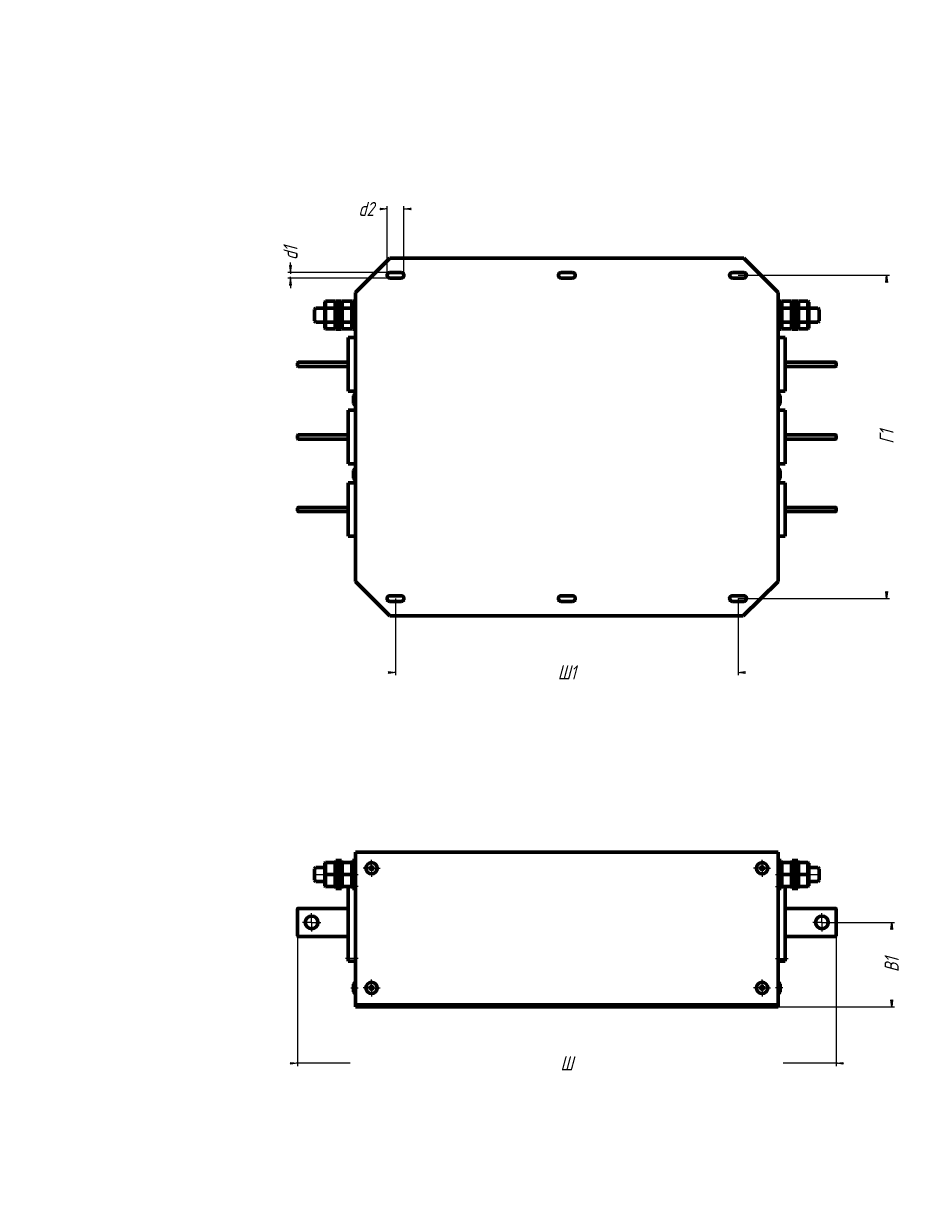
# Model space of a CAD drawing. Header units: millimetres. Extents: x 0 to 1189, y 0 to 841.
# Tile 1 of 2: x 0 to 630, y 0 to 841. Entities that reach past the tile are written whole.
import ezdxf

# ---------------------------------------------------------------- set-up
doc = ezdxf.new("R2010")
doc.units = ezdxf.units.MM
for name, pattern in [('K5LT_AXLED', [19.5, 15, -1.5, 1.5, -1.5]), ('K5LT_BASIC', [0]), ('K5LT_THIN', [0])]:
    doc.linetypes.add(name, pattern=pattern)
doc.layers.add('Системный слой', color=7, linetype='Continuous')
doc.styles.add('KDIMTEXTSTYLE', font='GOST_AU.SHX', dxfattribs={"width": 0.96, "oblique": 15, "height": 5})
doc.dimstyles.new('KDIMSTYLE (1.00)', dxfattribs={"dimtxt": 5, "dimasz": 1, "dimexe": 2, "dimexo": 0, "dimgap": 1, "dimtad": 1, "dimtxsty": 'KDIMTEXTSTYLE', "dimsah": 1, "dimcen": 0, "dimdle": 1, "dimadec": 0, "dimazin": 0, "dimtfac": 0.667, "dimtmove": 0, "dimatfit": 3, "dimfxl": 1, "dimtvp": 1, "dimtolj": 1, "dimtzin": 0, "dimarcsym": 0})

# ---------------------------------------------------------------- blocks, each defined once
blk = doc.blocks.new('KDIMARROW_01')
at = {"layer": 'Системный слой'}
blk.add_hatch(color=0, dxfattribs=at).paths.add_polyline_path([(0, 0), (-5, 0.658262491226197), (-4.5, 6e-16), (-5, -0.6582624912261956)])
at = {"layer": 'Системный слой', "color": 0, "linetype": 'K5LT_THIN', "lineweight": 18}
for p, q in [((-4.5, 6e-16), (-5, 0.658262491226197)), ((-5, 0.658262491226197), (0, 0)), ((0, 0), (-5, -0.6582624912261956)), ((-5, -0.6582624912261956), (-4.5, 6e-16)), ((0, 0), (-1, 0))]:
    blk.add_line(p, q, dxfattribs=at)
blk = doc.blocks.new('KDIMARROW_02')
at = {"layer": 'Системный слой'}
blk.add_hatch(color=0, dxfattribs=at).paths.add_polyline_path([(4.5, -6e-16), (5, 0.6582624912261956), (0, 0), (5, -0.658262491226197)])
at = {"layer": 'Системный слой', "color": 0, "linetype": 'K5LT_THIN', "lineweight": 18}
for p, q in [((0, 0), (-1, 0)), ((5, 0.6582624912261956), (0, 0)), ((0, 0), (5, -0.658262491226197)), ((0, 0), (7, -9e-16)), ((4.5, -6e-16), (5, 0.6582624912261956)), ((5, -0.658262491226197), (4.5, -6e-16))]:
    blk.add_line(p, q, dxfattribs=at)
blk = doc.blocks.new('U0')
at = {"layer": 'Системный слой', "color": 150, "linetype": 'K5LT_BASIC', "lineweight": 60, "true_color": 0x0080ff}
for p, q in [((233.9668528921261, 156.4329991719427), (233.9668528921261, 159.1329991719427)), ((233.9668528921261, 153.7329991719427), (233.9668528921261, 156.4329991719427))]:
    blk.add_line(p, q, dxfattribs=at)
blk = doc.blocks.new('U1')
at = {"layer": 'Системный слой', "color": 30, "linetype": 'K5LT_AXLED', "lineweight": 18, "true_color": 0xff8000}
for q in [(197.7668528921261, 202.9329991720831), (204.2668528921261, 209.4329991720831), (210.7668528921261, 202.9329991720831), (204.2668528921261, 196.4329991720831)]:
    blk.add_line((204.2668528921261, 202.9329991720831), q, dxfattribs=at)
blk = doc.blocks.new('U2')
at = {"layer": 'Системный слой', "color": 30, "linetype": 'K5LT_AXLED', "lineweight": 18, "true_color": 0xff8000}
for q in [(559.766852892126, 202.9329991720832), (566.266852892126, 209.4329991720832), (572.766852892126, 202.9329991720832), (566.266852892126, 196.4329991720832)]:
    blk.add_line((566.266852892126, 202.9329991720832), q, dxfattribs=at)
blk = doc.blocks.new('U3')
at = {"layer": 'Системный слой', "color": 30, "linetype": 'K5LT_AXLED', "lineweight": 18, "true_color": 0xff8000}
for q in [(246.7668528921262, 162.4329991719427), (240.7668528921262, 156.4329991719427), (252.7668528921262, 156.4329991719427), (246.7668528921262, 150.4329991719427)]:
    blk.add_line((246.7668528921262, 156.4329991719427), q, dxfattribs=at)
blk = doc.blocks.new('U4')
at = {"layer": 'Системный слой', "color": 30, "linetype": 'K5LT_AXLED', "lineweight": 18, "true_color": 0xff8000}
for q in [(246.7668528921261, 247.4329991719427), (240.7668528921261, 241.4329991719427), (252.7668528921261, 241.4329991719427), (246.7668528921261, 235.4329991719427)]:
    blk.add_line((246.7668528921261, 241.4329991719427), q, dxfattribs=at)
blk = doc.blocks.new('U5')
at = {"layer": 'Системный слой', "color": 30, "linetype": 'K5LT_AXLED', "lineweight": 18, "true_color": 0xff8000}
for q in [(523.766852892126, 162.4329991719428), (517.766852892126, 156.4329991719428), (529.766852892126, 156.4329991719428), (523.766852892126, 150.4329991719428)]:
    blk.add_line((523.766852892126, 156.4329991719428), q, dxfattribs=at)
blk = doc.blocks.new('U6')
at = {"layer": 'Системный слой', "color": 30, "linetype": 'K5LT_AXLED', "lineweight": 18, "true_color": 0xff8000}
for q in [(523.766852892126, 247.4329991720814), (517.766852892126, 241.4329991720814), (529.766852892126, 241.4329991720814), (523.766852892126, 235.4329991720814)]:
    blk.add_line((523.766852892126, 241.4329991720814), q, dxfattribs=at)

msp = doc.modelspace()

# ---------------------------------------------------------------- linework, layer by layer
at = {"layer": 'Системный слой', "color": 150, "linetype": 'K5LT_BASIC', "lineweight": 60, "true_color": 0x0080ff}
for p, q in [((235.2668528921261, 650.1079299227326), (259.7668528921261, 674.6079299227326)), ((259.7668528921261, 674.6079299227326), (510.7668528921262, 674.6079299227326)), ((510.7668528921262, 674.6079299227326), (535.266852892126, 650.1079299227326)), ((267.7668528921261, 664.3579299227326), (259.7668528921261, 664.3579299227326)), ((259.7668528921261, 660.3579299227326), (267.7668528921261, 660.3579299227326)), ((389.2668528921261, 664.3579299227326), (381.2668528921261, 664.3579299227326)), ((381.2668528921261, 660.3579299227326), (389.2668528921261, 660.3579299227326)), ((510.7668528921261, 664.3579299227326), (502.7668528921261, 664.3579299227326)), ((502.7668528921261, 660.3579299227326), (510.7668528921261, 660.3579299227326)), ((235.2668528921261, 650.1079299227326), (235.2668528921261, 445.1079299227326)), ((535.266852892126, 650.1079299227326), (535.266852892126, 445.1079299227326)), ((214.1668528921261, 643.9228844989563), (213.6668528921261, 643.3455342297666)), ((213.6668528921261, 643.3455342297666), (213.6668528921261, 638.7267320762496)), ((214.1668528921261, 643.9228844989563), (220.9668528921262, 643.9228844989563)), ((214.1668528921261, 643.9228844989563), (214.1668528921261, 639.0154072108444)), ((220.9668528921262, 643.9228844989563), (221.4668528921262, 643.3455342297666)), ((220.9668528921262, 643.9228844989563), (220.9668528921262, 639.0154072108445)), ((221.4668528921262, 644.1079299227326), (221.4668528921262, 624.1079299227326)), ((221.4668528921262, 644.1079299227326), (223.4668528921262, 644.1079299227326)), ((223.4668528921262, 644.1079299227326), (223.4668528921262, 624.1079299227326)), ((223.4668528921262, 644.1079299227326), (225.4668528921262, 644.1079299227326)), ((223.4668528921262, 644.1079299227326), (223.4668528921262, 624.1079299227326)), ((225.4668528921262, 644.1079299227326), (225.4668528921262, 624.1079299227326)), ((225.9668528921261, 643.9228844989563), (225.4668528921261, 643.3455342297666)), ((225.9668528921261, 643.9228844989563), (232.7668528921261, 643.9228844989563)), ((225.9668528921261, 643.9228844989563), (225.9668528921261, 639.0154072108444)), ((232.7668528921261, 643.9228844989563), (233.2668528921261, 643.3455342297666)), ((232.7668528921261, 643.9228844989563), (232.7668528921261, 639.0154072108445)), ((233.2668528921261, 644.1079299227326), (233.2668528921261, 624.1079299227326)), ((233.2668528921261, 644.1079299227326), (235.2668528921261, 644.1079299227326)), ((535.266852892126, 644.1079299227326), (537.266852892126, 644.1079299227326)), ((537.266852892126, 644.1079299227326), (537.266852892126, 624.1079299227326)), ((537.766852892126, 643.9228844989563), (537.266852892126, 643.3455342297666)), ((537.766852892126, 643.9228844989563), (544.5668528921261, 643.9228844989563)), ((537.766852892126, 643.9228844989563), (537.766852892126, 639.0154072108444)), ((544.5668528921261, 643.9228844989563), (545.0668528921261, 643.3455342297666)), ((544.5668528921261, 643.9228844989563), (544.5668528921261, 639.0154072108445)), ((545.0668528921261, 644.1079299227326), (545.0668528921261, 624.1079299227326)), ((545.0668528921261, 644.1079299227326), (547.0668528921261, 644.1079299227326)), ((547.0668528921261, 644.1079299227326), (547.0668528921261, 624.1079299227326)), ((547.0668528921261, 644.1079299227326), (547.0668528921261, 624.1079299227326)), ((547.0668528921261, 644.1079299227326), (549.0668528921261, 644.1079299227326)), ((549.0668528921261, 644.1079299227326), (549.0668528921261, 624.1079299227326)), ((549.5668528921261, 643.9228844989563), (549.0668528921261, 643.3455342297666)), ((549.5668528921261, 643.9228844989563), (556.3668528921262, 643.9228844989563)), ((549.5668528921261, 643.9228844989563), (549.5668528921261, 639.0154072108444)), ((556.3668528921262, 643.9228844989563), (556.8668528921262, 643.3455342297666)), ((556.3668528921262, 643.9228844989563), (556.3668528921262, 639.0154072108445)), ((556.8668528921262, 643.3455342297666), (556.8668528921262, 638.7267320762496)), ((206.2668528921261, 630.1079299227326), (206.2668528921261, 638.1079299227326)), ((213.6668528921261, 639.1079299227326), (207.2668528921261, 639.1079299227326)), ((214.1668528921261, 639.0154072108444), (213.6668528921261, 638.7267320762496)), ((213.6668528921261, 638.7267320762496), (213.6668528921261, 629.4891277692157)), ((214.1668528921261, 639.0154072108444), (220.9668528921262, 639.0154072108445)), ((214.1668528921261, 639.0154072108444), (214.1668528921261, 629.2004526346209)), ((220.9668528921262, 639.0154072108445), (220.9668528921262, 629.2004526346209)), ((220.9668528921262, 639.0154072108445), (221.4668528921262, 638.7267320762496)), ((225.9668528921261, 639.0154072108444), (225.4668528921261, 638.7267320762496)), ((225.9668528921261, 639.0154072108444), (232.7668528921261, 639.0154072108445)), ((225.9668528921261, 639.0154072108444), (225.9668528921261, 629.2004526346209)), ((232.7668528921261, 639.0154072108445), (232.7668528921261, 629.2004526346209)), ((232.7668528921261, 639.0154072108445), (233.2668528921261, 638.7267320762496)), ((537.766852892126, 639.0154072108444), (537.266852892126, 638.7267320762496)), ((537.766852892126, 639.0154072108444), (544.5668528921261, 639.0154072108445)), ((537.766852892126, 639.0154072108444), (537.766852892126, 629.2004526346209)), ((544.5668528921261, 639.0154072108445), (544.5668528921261, 629.2004526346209)), ((544.5668528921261, 639.0154072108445), (545.0668528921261, 638.7267320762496)), ((549.5668528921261, 639.0154072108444), (549.0668528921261, 638.7267320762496)), ((549.5668528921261, 639.0154072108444), (556.3668528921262, 639.0154072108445)), ((549.5668528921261, 639.0154072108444), (549.5668528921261, 629.2004526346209)), ((556.3668528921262, 639.0154072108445), (556.3668528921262, 629.2004526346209)), ((556.3668528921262, 639.0154072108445), (556.8668528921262, 638.7267320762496)), ((556.8668528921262, 639.1079299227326), (563.266852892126, 639.1079299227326)), ((556.8668528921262, 638.7267320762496), (556.8668528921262, 629.4891277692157)), ((564.266852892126, 638.1079299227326), (564.266852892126, 630.1079299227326)), ((213.6668528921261, 629.1079299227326), (207.2668528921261, 629.1079299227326)), ((213.6668528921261, 629.4891277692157), (213.6668528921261, 624.8703256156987)), ((214.1668528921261, 629.2004526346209), (213.6668528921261, 629.4891277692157)), ((214.1668528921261, 624.292975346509), (213.6668528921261, 624.8703256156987)), ((214.1668528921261, 629.2004526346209), (220.9668528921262, 629.2004526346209)), ((214.1668528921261, 629.2004526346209), (214.1668528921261, 624.292975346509)), ((214.1668528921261, 624.292975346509), (220.9668528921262, 624.292975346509)), ((220.9668528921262, 629.2004526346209), (221.4668528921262, 629.4891277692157)), ((220.9668528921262, 629.2004526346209), (220.9668528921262, 624.292975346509)), ((220.9668528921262, 624.292975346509), (221.4668528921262, 624.8703256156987)), ((221.4668528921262, 624.1079299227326), (223.4668528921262, 624.1079299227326)), ((223.4668528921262, 624.1079299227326), (225.4668528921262, 624.1079299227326)), ((225.9668528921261, 629.2004526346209), (225.4668528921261, 629.4891277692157)), ((225.9668528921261, 624.292975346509), (225.4668528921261, 624.8703256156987)), ((225.9668528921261, 629.2004526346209), (232.7668528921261, 629.2004526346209)), ((225.9668528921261, 629.2004526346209), (225.9668528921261, 624.292975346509)), ((225.9668528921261, 624.292975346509), (232.7668528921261, 624.292975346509)), ((232.7668528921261, 629.2004526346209), (233.2668528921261, 629.4891277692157)), ((232.7668528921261, 629.2004526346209), (232.7668528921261, 624.292975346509)), ((232.7668528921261, 624.292975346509), (233.2668528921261, 624.8703256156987)), ((233.2668528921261, 624.1079299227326), (235.2668528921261, 624.1079299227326)), ((535.266852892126, 624.1079299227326), (537.266852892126, 624.1079299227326)), ((537.766852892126, 629.2004526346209), (537.266852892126, 629.4891277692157)), ((537.766852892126, 624.292975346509), (537.266852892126, 624.8703256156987)), ((537.766852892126, 629.2004526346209), (544.5668528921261, 629.2004526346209)), ((537.766852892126, 629.2004526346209), (537.766852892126, 624.292975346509)), ((537.766852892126, 624.292975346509), (544.5668528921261, 624.292975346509)), ((544.5668528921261, 629.2004526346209), (545.0668528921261, 629.4891277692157)), ((544.5668528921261, 629.2004526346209), (544.5668528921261, 624.292975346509)), ((544.5668528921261, 624.292975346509), (545.0668528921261, 624.8703256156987)), ((545.0668528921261, 624.1079299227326), (547.0668528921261, 624.1079299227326)), ((547.0668528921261, 624.1079299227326), (549.0668528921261, 624.1079299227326)), ((549.5668528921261, 629.2004526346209), (549.0668528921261, 629.4891277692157)), ((549.5668528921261, 624.292975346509), (549.0668528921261, 624.8703256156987)), ((549.5668528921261, 629.2004526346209), (556.3668528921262, 629.2004526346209)), ((549.5668528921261, 629.2004526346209), (549.5668528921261, 624.292975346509)), ((549.5668528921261, 624.292975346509), (556.3668528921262, 624.292975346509)), ((556.3668528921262, 629.2004526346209), (556.8668528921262, 629.4891277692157)), ((556.3668528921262, 629.2004526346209), (556.3668528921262, 624.292975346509)), ((556.3668528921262, 624.292975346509), (556.8668528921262, 624.8703256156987)), ((556.8668528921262, 629.4891277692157), (556.8668528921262, 624.8703256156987)), ((556.8668528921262, 629.1079299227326), (563.266852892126, 629.1079299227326)), ((235.2668528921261, 618.1079299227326), (230.2668528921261, 618.1079299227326)), ((230.2668528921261, 616.1079299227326), (230.2668528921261, 618.1079299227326)), ((230.2668528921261, 582.1079299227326), (230.2668528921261, 616.1079299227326)), ((535.266852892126, 618.1079299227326), (540.266852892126, 618.1079299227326)), ((540.266852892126, 618.1079299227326), (540.266852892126, 616.1079299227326)), ((540.266852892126, 616.1079299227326), (540.266852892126, 582.1079299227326)), ((194.2668528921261, 598.1079299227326), (194.2668528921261, 600.1079299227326)), ((194.7668528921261, 600.6079299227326), (230.2668528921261, 600.6079299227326)), ((194.7668528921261, 597.6079299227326), (230.2668528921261, 597.6079299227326)), ((575.766852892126, 600.6079299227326), (540.266852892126, 600.6079299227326)), ((575.766852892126, 597.6079299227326), (540.266852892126, 597.6079299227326)), ((576.266852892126, 600.1079299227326), (576.266852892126, 598.1079299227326)), ((230.2668528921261, 580.1079299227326), (230.2668528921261, 582.1079299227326)), ((540.266852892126, 582.1079299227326), (540.266852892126, 580.1079299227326)), ((235.2668528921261, 580.1079299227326), (230.2668528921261, 580.1079299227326)), ((233.9668528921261, 571.4079299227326), (233.9668528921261, 576.8079299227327)), ((535.266852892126, 580.1079299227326), (540.266852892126, 580.1079299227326)), ((536.5668528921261, 576.8079299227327), (536.5668528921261, 571.4079299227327)), ((235.2668528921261, 566.6079299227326), (230.2668528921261, 566.6079299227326)), ((230.2668528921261, 564.6079299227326), (230.2668528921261, 566.6079299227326)), ((230.2668528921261, 530.6079299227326), (230.2668528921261, 564.6079299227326)), ((535.266852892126, 566.6079299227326), (540.266852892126, 566.6079299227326)), ((540.266852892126, 566.6079299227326), (540.266852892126, 564.6079299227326)), ((540.266852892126, 564.6079299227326), (540.266852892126, 530.6079299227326)), ((194.2668528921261, 546.6079299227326), (194.2668528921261, 548.6079299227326)), ((194.7668528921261, 549.1079299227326), (230.2668528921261, 549.1079299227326)), ((575.766852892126, 549.1079299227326), (540.266852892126, 549.1079299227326)), ((576.266852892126, 548.6079299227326), (576.266852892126, 546.6079299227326)), ((194.7668528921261, 546.1079299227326), (230.2668528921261, 546.1079299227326)), ((575.766852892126, 546.1079299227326), (540.266852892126, 546.1079299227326)), ((230.2668528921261, 528.6079299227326), (230.2668528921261, 530.6079299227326)), ((540.266852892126, 530.6079299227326), (540.266852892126, 528.6079299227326)), ((235.2668528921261, 528.6079299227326), (230.2668528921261, 528.6079299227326)), ((233.9668528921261, 518.4079299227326), (233.9668528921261, 523.8079299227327)), ((535.266852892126, 528.6079299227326), (540.266852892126, 528.6079299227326)), ((536.5668528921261, 523.8079299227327), (536.5668528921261, 518.4079299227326)), ((235.2668528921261, 515.1079299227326), (230.2668528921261, 515.1079299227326)), ((230.2668528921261, 513.1079299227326), (230.2668528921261, 515.1079299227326)), ((230.2668528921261, 479.1079299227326), (230.2668528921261, 513.1079299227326)), ((535.266852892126, 515.1079299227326), (540.266852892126, 515.1079299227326)), ((540.266852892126, 515.1079299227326), (540.266852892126, 513.1079299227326)), ((540.266852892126, 513.1079299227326), (540.266852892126, 479.1079299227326)), ((194.2668528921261, 495.1079299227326), (194.2668528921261, 497.1079299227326)), ((194.7668528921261, 497.6079299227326), (230.2668528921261, 497.6079299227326)), ((575.766852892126, 497.6079299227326), (540.266852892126, 497.6079299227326)), ((576.266852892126, 497.1079299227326), (576.266852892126, 495.1079299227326)), ((194.7668528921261, 494.6079299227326), (230.2668528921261, 494.6079299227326)), ((575.766852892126, 494.6079299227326), (540.266852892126, 494.6079299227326)), ((230.2668528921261, 477.1079299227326), (230.2668528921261, 479.1079299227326)), ((235.2668528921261, 477.1079299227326), (230.2668528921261, 477.1079299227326)), ((535.266852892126, 477.1079299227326), (540.266852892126, 477.1079299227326)), ((540.266852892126, 479.1079299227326), (540.266852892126, 477.1079299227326)), ((259.7668528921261, 420.6079299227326), (235.2668528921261, 445.1079299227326)), ((535.266852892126, 445.1079299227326), (510.2751323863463, 420.6079299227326)), ((267.7668528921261, 434.8579299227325), (259.7668528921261, 434.8579299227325)), ((259.7668528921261, 430.8579299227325), (267.7668528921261, 430.8579299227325)), ((389.2668528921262, 434.8579299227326), (381.2668528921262, 434.8579299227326)), ((381.2668528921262, 430.8579299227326), (389.2668528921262, 430.8579299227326)), ((510.7668528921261, 434.8579299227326), (502.7668528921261, 434.8579299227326)), ((502.7668528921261, 430.8579299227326), (510.7668528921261, 430.8579299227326)), ((259.7668528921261, 420.6079299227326), (510.2751323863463, 420.6079299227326)), ((235.2668528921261, 252.9329991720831), (235.2668528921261, 144.4329991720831)), ((235.2668528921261, 252.9329991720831), (535.266852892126, 252.9329991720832)), ((535.266852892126, 252.9329991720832), (535.266852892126, 144.4329991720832)), ((214.1668528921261, 245.4329991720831), (213.6668528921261, 244.9329991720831)), ((213.6668528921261, 244.9329991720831), (213.6668528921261, 236.9329991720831)), ((214.1668528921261, 245.4329991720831), (220.9668528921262, 245.4329991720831)), ((214.1668528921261, 245.4329991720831), (214.1668528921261, 236.9329991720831)), ((220.9668528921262, 245.4329991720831), (221.4668528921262, 244.9329991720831)), ((220.9668528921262, 245.4329991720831), (220.9668528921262, 236.9329991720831)), ((221.4668528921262, 246.9329991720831), (221.4668528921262, 226.9329991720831)), ((221.4668528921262, 246.9329991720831), (223.4668528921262, 246.9329991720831)), ((223.4668528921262, 246.9329991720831), (223.4668528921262, 226.9329991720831)), ((223.4668528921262, 246.9329991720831), (225.4668528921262, 246.9329991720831)), ((223.4668528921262, 246.9329991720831), (223.4668528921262, 226.9329991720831)), ((225.4668528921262, 246.9329991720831), (225.4668528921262, 226.9329991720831)), ((225.9668528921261, 245.4329991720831), (225.4668528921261, 244.9329991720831)), ((225.9668528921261, 245.4329991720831), (232.7668528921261, 245.4329991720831)), ((225.9668528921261, 245.4329991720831), (225.9668528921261, 236.9329991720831)), ((232.7668528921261, 245.4329991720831), (233.2668528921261, 244.9329991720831)), ((232.7668528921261, 245.4329991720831), (232.7668528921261, 236.9329991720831)), ((233.2668528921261, 246.9329991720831), (233.2668528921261, 226.9329991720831)), ((233.2668528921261, 246.9329991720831), (235.2668528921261, 246.9329991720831)), ((535.266852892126, 246.9329991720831), (537.266852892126, 246.9329991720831)), ((537.266852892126, 246.9329991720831), (537.266852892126, 226.9329991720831)), ((537.766852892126, 245.4329991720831), (537.266852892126, 244.9329991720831)), ((537.766852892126, 245.4329991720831), (544.5668528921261, 245.4329991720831)), ((537.766852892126, 245.4329991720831), (537.766852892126, 236.9329991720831)), ((544.5668528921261, 245.4329991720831), (545.0668528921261, 244.9329991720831)), ((544.5668528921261, 245.4329991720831), (544.5668528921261, 236.9329991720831)), ((545.0668528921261, 246.9329991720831), (545.0668528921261, 226.9329991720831)), ((545.0668528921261, 246.9329991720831), (547.0668528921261, 246.9329991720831)), ((547.0668528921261, 246.9329991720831), (547.0668528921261, 226.9329991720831)), ((547.0668528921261, 246.9329991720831), (547.0668528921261, 226.9329991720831)), ((547.0668528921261, 246.9329991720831), (549.0668528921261, 246.9329991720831)), ((549.0668528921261, 246.9329991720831), (549.0668528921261, 226.9329991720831)), ((549.5668528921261, 245.4329991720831), (549.0668528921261, 244.9329991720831)), ((549.5668528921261, 245.4329991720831), (556.3668528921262, 245.4329991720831)), ((549.5668528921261, 245.4329991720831), (549.5668528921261, 236.9329991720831)), ((556.3668528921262, 245.4329991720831), (556.8668528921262, 244.9329991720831)), ((556.3668528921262, 245.4329991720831), (556.3668528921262, 236.9329991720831)), ((556.8668528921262, 244.9329991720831), (556.8668528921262, 236.9329991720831)), ((206.2668528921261, 232.9329991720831), (206.2668528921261, 240.9329991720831)), ((213.6668528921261, 241.9329991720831), (207.2668528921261, 241.9329991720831)), ((213.6668528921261, 236.9329991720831), (213.6668528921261, 228.9329991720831)), ((214.1668528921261, 236.9329991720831), (213.6668528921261, 236.9329991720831)), ((214.1668528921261, 236.9329991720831), (220.9668528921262, 236.9329991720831)), ((214.1668528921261, 236.9329991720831), (214.1668528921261, 228.4329991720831)), ((220.9668528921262, 236.9329991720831), (221.4668528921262, 236.9329991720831)), ((220.9668528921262, 236.9329991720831), (220.9668528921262, 228.4329991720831)), ((225.9668528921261, 236.9329991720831), (225.4668528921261, 236.9329991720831)), ((225.9668528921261, 236.9329991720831), (232.7668528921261, 236.9329991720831)), ((225.9668528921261, 236.9329991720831), (225.9668528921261, 228.4329991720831)), ((232.7668528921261, 236.9329991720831), (233.2668528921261, 236.9329991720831)), ((232.7668528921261, 236.9329991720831), (232.7668528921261, 228.4329991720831)), ((537.766852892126, 236.9329991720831), (537.266852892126, 236.9329991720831)), ((537.766852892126, 236.9329991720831), (544.5668528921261, 236.9329991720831)), ((537.766852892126, 236.9329991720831), (537.766852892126, 228.4329991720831)), ((544.5668528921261, 236.9329991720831), (545.0668528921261, 236.9329991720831)), ((544.5668528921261, 236.9329991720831), (544.5668528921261, 228.4329991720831)), ((549.5668528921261, 236.9329991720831), (549.0668528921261, 236.9329991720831)), ((549.5668528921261, 236.9329991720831), (556.3668528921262, 236.9329991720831)), ((549.5668528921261, 236.9329991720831), (549.5668528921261, 228.4329991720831)), ((556.3668528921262, 236.9329991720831), (556.8668528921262, 236.9329991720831)), ((556.3668528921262, 236.9329991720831), (556.3668528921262, 228.4329991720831)), ((556.8668528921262, 241.9329991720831), (563.266852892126, 241.9329991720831)), ((556.8668528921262, 236.9329991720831), (556.8668528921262, 228.9329991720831)), ((564.266852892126, 240.9329991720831), (564.266852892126, 232.9329991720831)), ((213.6668528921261, 231.9329991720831), (207.2668528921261, 231.9329991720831)), ((214.1668528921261, 228.4329991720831), (213.6668528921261, 228.9329991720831)), ((214.1668528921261, 228.4329991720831), (220.9668528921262, 228.4329991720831)), ((220.9668528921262, 228.4329991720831), (221.4668528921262, 228.9329991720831)), ((225.9668528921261, 228.4329991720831), (225.4668528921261, 228.9329991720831)), ((225.9668528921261, 228.4329991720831), (232.7668528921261, 228.4329991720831)), ((230.2668528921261, 177.4329991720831), (230.2668528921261, 228.4329991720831)), ((232.7668528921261, 228.4329991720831), (233.2668528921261, 228.9329991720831)), ((537.766852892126, 228.4329991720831), (537.266852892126, 228.9329991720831)), ((537.766852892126, 228.4329991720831), (544.5668528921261, 228.4329991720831)), ((540.266852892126, 228.4329991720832), (540.266852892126, 177.4329991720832)), ((544.5668528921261, 228.4329991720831), (545.0668528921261, 228.9329991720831)), ((549.5668528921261, 228.4329991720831), (549.0668528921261, 228.9329991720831)), ((549.5668528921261, 228.4329991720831), (556.3668528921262, 228.4329991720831)), ((556.3668528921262, 228.4329991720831), (556.8668528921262, 228.9329991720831)), ((556.8668528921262, 231.9329991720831), (563.266852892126, 231.9329991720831)), ((221.4668528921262, 226.9329991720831), (223.4668528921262, 226.9329991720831)), ((223.4668528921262, 226.9329991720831), (225.4668528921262, 226.9329991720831)), ((233.2668528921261, 226.9329991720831), (235.2668528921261, 226.9329991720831)), ((535.266852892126, 226.9329991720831), (537.266852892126, 226.9329991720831)), ((545.0668528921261, 226.9329991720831), (547.0668528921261, 226.9329991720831)), ((547.0668528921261, 226.9329991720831), (549.0668528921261, 226.9329991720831)), ((194.2668528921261, 212.4329991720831), (194.2668528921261, 193.4329991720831)), ((230.2668528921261, 212.9329991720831), (194.7668528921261, 212.9329991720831)), ((540.266852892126, 212.9329991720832), (575.766852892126, 212.9329991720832)), ((576.266852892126, 212.4329991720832), (576.266852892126, 193.4329991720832)), ((194.7668528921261, 192.9329991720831), (230.2668528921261, 192.9329991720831)), ((575.766852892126, 192.9329991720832), (540.266852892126, 192.9329991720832)), ((230.2668528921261, 175.4329991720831), (230.2668528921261, 177.4329991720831)), ((540.266852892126, 177.4329991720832), (540.266852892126, 175.4329991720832)), ((235.2668528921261, 175.4329991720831), (230.2668528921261, 175.4329991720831)), ((535.266852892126, 175.4329991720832), (540.266852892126, 175.4329991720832)), ((536.5668528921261, 159.1329991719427), (536.5668528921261, 153.7329991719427)), ((259.7668528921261, 144.4329991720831), (235.2668528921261, 144.4329991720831)), ((235.2668528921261, 142.9329991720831), (235.2668528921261, 144.4329991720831)), ((259.7668528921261, 144.4329991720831), (510.7668528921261, 144.4329991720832)), ((259.7668528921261, 142.9329991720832), (259.7668528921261, 144.4329991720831)), ((535.266852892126, 144.4329991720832), (510.7668528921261, 144.4329991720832)), ((510.7668528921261, 144.4329991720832), (510.7668528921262, 142.9329991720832)), ((535.266852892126, 142.9329991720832), (535.266852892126, 144.4329991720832)), ((235.2668528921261, 142.9329991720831), (259.7668528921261, 142.9329991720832)), ((259.7668528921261, 142.9329991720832), (510.7668528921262, 142.9329991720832)), ((510.7668528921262, 142.9329991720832), (535.266852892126, 142.9329991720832))]:
    msp.add_line(p, q, dxfattribs=at)
at = {"layer": 'Системный слой', "color": 30, "linetype": 'K5LT_AXLED', "lineweight": 18, "true_color": 0xff8000}
for p, q in [((205.2668528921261, 236.9329991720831), (237.2668528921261, 236.9329991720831)), ((219.4668528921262, 236.9329991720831), (223.4668528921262, 236.9329991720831)), ((223.4668528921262, 236.9329991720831), (227.4668528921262, 236.9329991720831)), ((231.2668528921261, 236.9329991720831), (237.2668528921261, 236.9329991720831)), ((533.266852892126, 236.9329991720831), (539.266852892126, 236.9329991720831)), ((533.266852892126, 236.9329991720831), (565.266852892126, 236.9329991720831)), ((543.0668528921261, 236.9329991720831), (547.0668528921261, 236.9329991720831)), ((547.0668528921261, 236.9329991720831), (551.0668528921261, 236.9329991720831)), ((237.2668528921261, 228.4329991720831), (228.2668528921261, 228.4329991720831)), ((533.266852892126, 228.4329991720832), (542.266852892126, 228.4329991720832)), ((237.2668528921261, 177.4329991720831), (228.2668528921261, 177.4329991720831)), ((533.266852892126, 177.4329991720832), (542.266852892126, 177.4329991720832)), ((231.9668528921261, 156.4329991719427), (237.2668528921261, 156.4329991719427)), ((538.5668528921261, 156.4329991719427), (533.266852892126, 156.4329991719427))]:
    msp.add_line(p, q, dxfattribs=at)
at = {"layer": 'Системный слой', "color": 150, "linetype": 'K5LT_BASIC', "lineweight": 60, "true_color": 0x0080ff}
for centre, radius in [((246.7668528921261, 241.4329991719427), 4), ((523.766852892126, 241.4329991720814), 4), ((246.7668528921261, 241.4329991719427), 1), ((523.766852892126, 241.4329991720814), 1), ((204.2668528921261, 202.9329991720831), 4.5), ((566.266852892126, 202.9329991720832), 4.5), ((246.7668528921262, 156.4329991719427), 4), ((523.766852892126, 156.4329991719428), 4), ((246.7668528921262, 156.4329991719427), 1), ((523.766852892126, 156.4329991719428), 1)]:
    msp.add_circle(centre, radius, dxfattribs=at)
for centre, radius, start, end in [((259.7668528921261, 662.3579299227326), 2, 90, 270), ((267.7668528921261, 662.3579299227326), 2, 270, 90), ((381.2668528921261, 662.3579299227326), 2, 90, 270), ((389.2668528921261, 662.3579299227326), 2, 270, 90), ((502.7668528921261, 662.3579299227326), 2, 90, 270), ((510.7668528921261, 662.3579299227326), 2, 270, 90), ((211.7543528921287, 633.62042992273), 7.088745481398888, 129.2751895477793, 140.7248104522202), ((558.7793528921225, 633.620429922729), 7.088745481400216, 39.27518954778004, 50.72481045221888), ((211.7543528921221, 634.5954299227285), 7.08874548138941, 219.2751895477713, 230.7248104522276), ((558.7793528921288, 634.5954299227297), 7.088745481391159, 309.2751895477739, 320.7248104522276), ((194.7668528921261, 600.1079299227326), 0.5, 89.99999999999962, 179.9999999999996), ((194.7668528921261, 598.1079299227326), 0.5, 180.0000000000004, 270.0000000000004), ((575.766852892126, 600.1079299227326), 0.5, 0, 90.00000000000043), ((575.766852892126, 598.1079299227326), 0.5, 269.9999999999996, 0), ((235.2668528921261, 576.8079299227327), 1.3, 90.00000000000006, 180), ((535.266852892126, 576.8079299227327), 1.3, 0, 90), ((235.2668528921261, 571.4079299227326), 1.3, 180, 270), ((535.266852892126, 571.4079299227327), 1.3, 270, 0), ((194.7668528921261, 548.6079299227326), 0.5, 89.99999999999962, 179.9999999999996), ((575.766852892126, 548.6079299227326), 0.5, 0, 90.00000000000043), ((194.7668528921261, 546.6079299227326), 0.5, 180.0000000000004, 270.0000000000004), ((575.766852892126, 546.6079299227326), 0.5, 269.9999999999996, 0), ((235.2668528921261, 523.8079299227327), 1.3, 90.00000000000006, 180), ((535.266852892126, 523.8079299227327), 1.3, 0, 90), ((235.2668528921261, 518.4079299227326), 1.3, 180, 270), ((535.266852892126, 518.4079299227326), 1.3, 270, 0), ((194.7668528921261, 497.1079299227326), 0.5, 89.99999999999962, 179.9999999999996), ((575.766852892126, 497.1079299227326), 0.5, 0, 90.00000000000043), ((194.7668528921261, 495.1079299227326), 0.5, 180.0000000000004, 270.0000000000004), ((575.766852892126, 495.1079299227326), 0.5, 269.9999999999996, 0), ((259.7668528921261, 432.8579299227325), 2, 90, 270), ((267.7668528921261, 432.8579299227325), 2, 270, 90), ((381.2668528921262, 432.8579299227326), 2, 90, 270), ((389.2668528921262, 432.8579299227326), 2, 270, 90), ((502.7668528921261, 432.8579299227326), 2, 90, 270), ((510.7668528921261, 432.8579299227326), 2, 270, 90), ((211.7543528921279, 236.4454991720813), 7.088745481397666, 129.2751895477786, 140.7248104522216), ((558.7793528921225, 236.4454991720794), 7.088745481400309, 39.27518954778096, 50.72481045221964), ((211.7543528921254, 237.4204991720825), 7.088745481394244, 219.2751895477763, 230.7248104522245), ((558.779352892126, 237.4204991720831), 7.088745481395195, 309.2751895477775, 320.7248104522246), ((194.7668528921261, 212.4329991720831), 0.5, 89.99999999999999, 180), ((575.766852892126, 212.4329991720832), 0.5, 0, 90.00000000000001), ((194.7668528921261, 193.4329991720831), 0.5, 180, 270), ((575.766852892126, 193.4329991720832), 0.5, 270, 0), ((235.2668528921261, 159.1329991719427), 1.3, 90.00000000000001, 180), ((535.266852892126, 159.1329991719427), 1.3, 0, 90), ((235.2668528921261, 153.7329991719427), 1.3, 180, 270), ((535.266852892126, 153.7329991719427), 1.3, 270, 0)]:
    msp.add_arc(centre, radius, start, end, dxfattribs=at)

# ---------------------------------------------------------------- block references
at = {"layer": 'Системный слой'}
for name in ['U4', 'U6', 'U1', 'U2', 'U3', 'U5', 'U0']:
    msp.add_blockref(name, (0, 0), dxfattribs=at)

# ---------------------------------------------------------------- dimensions: what is measured, and where the dimension line sits
at = {"layer": 'Системный слой', "color": 7}
for base, p1, p2, location, text in [((257.7668528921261, 709.4921289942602), (269.7668528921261, 662.3579299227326), (257.7668528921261, 662.3579299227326), (242.9537281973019, 709.4921289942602), '\\H5.0;\\W0.965;\\Q15;\\H5.0;\\W0.965;\\Q15;\\Q15;\\H10.00;d2\\Q15;\\H5.00;'), ((263.7668528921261, 380.4357296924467), (506.7668528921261, 432.8579299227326), (263.7668528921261, 432.8579299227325), (385.2668528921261, 380.4357296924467), '\\H5.0;\\W0.965;\\Q15;\\H5.0;\\W0.965;\\Q15;\\Q15;\\H10.00;Ш1\\Q15;\\H5.00;'), ((194.2668528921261, 102.9733880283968), (576.266852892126, 202.9329991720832), (194.2668528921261, 202.9329991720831), (385.2668528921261, 102.9733880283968), '\\H5.0;\\W0.965;\\Q15;\\H5.0;\\W0.965;\\Q15;\\Q15;\\H10.00;Ш\\Q15;\\H5.00;')]:
    msp.add_linear_dim(base=base, p1=p1, p2=p2, location=location, text=text, dimstyle='KDIMSTYLE (1.00)', override={"dimexo": 0, "dimblk1": 'KDIMARROW_01', "dimblk2": 'KDIMARROW_01', "dimse1": 0, "dimse2": 0, "dimclrt": 7, "dimtolj": 1}, dxfattribs=at).render()
for base, p1, p2, location, text, override in [((189.2490676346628, 664.3579299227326), (263.7668528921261, 660.3579299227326), (263.7668528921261, 664.3579299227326), (189.2490676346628, 678.0727212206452), '\\H5.0;\\W0.965;\\Q15;\\H5.0;\\W0.965;\\Q15;\\Q15;\\H10.00;d1\\Q15;\\H5.00;', {"dimexo": 0, "dimblk1": 'KDIMARROW_02', "dimblk2": 'KDIMARROW_02', "dimse1": 0, "dimse2": 0, "dimclrt": 7, "dimtolj": 1}), ((612.137881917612, 662.3579299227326), (506.7668528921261, 432.8579299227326), (506.7668528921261, 662.3579299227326), (612.137881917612, 547.6079299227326), '\\H5.0;\\W0.965;\\Q15;\\H5.0;\\W0.965;\\Q15;\\Q15;\\H10.00;Г1\\Q15;\\H5.00;', {"dimexo": 0, "dimblk1": 'KDIMARROW_01', "dimblk2": 'KDIMARROW_01', "dimse1": 0, "dimse2": 0, "dimclrt": 7, "dimtolj": 1}), ((615.7528522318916, 202.9329991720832), (535.266852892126, 142.9329991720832), (566.266852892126, 202.9329991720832), (615.7528522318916, 172.9329991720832), '\\H5.0;\\W0.965;\\Q15;\\H5.0;\\W0.965;\\Q15;\\Q15;\\H10.00;В1\\Q15;\\H5.00;', {"dimexo": 0, "dimblk1": 'KDIMARROW_01', "dimblk2": 'KDIMARROW_01', "dimse1": 0, "dimse2": 0, "dimclrt": 7, "dimtolj": 1})]:
    msp.add_linear_dim(base=base, p1=p1, p2=p2, angle=90, location=location, text=text, dimstyle='KDIMSTYLE (1.00)', override=override, dxfattribs=at).render()

doc.saveas('drawing.dxf')
